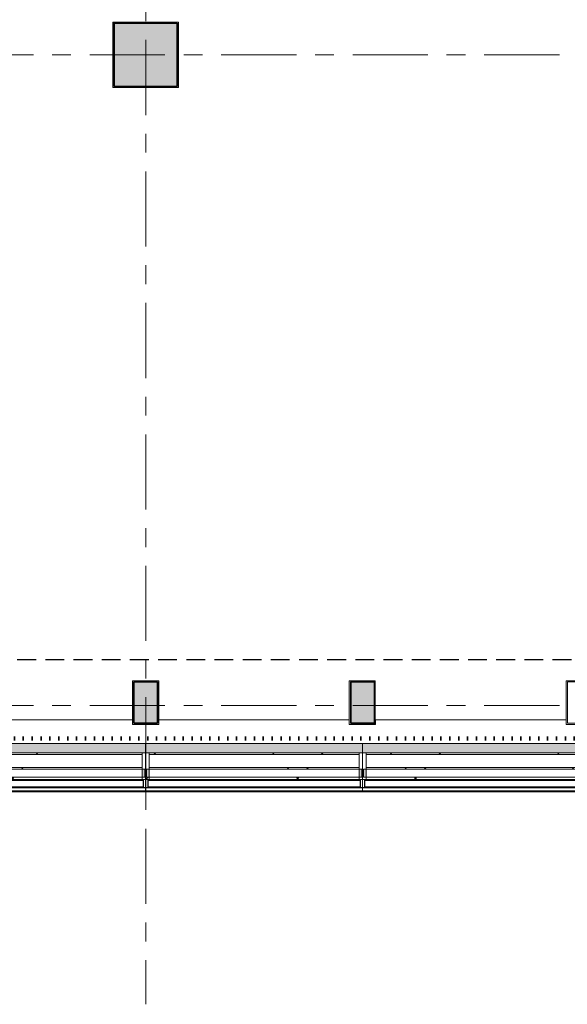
# Model space of a CAD drawing. Extents: x 2820 to 91013, y 1478 to 38178.
# Tile 9 of 182: x 14452 to 19080, y 16803 to 25126. Entities that reach past the tile are written whole.
import ezdxf

# ---------------------------------------------------------------- set-up
doc = ezdxf.new("R2010")
doc.units = 0
doc.header["$LTSCALE"] = 50
for name, pattern in [('HIDDEN2', [4.7625, 3.175, -1.5875]), ('Onderlegger 2e verdieping$0$brandscheiding', [1.5, 0, -1.5]), ('Onderlegger 2e verdieping$0$stramien', [22.225, 12.7, -3.175, 3.175, -3.175])]:
    doc.linetypes.add(name, pattern=pattern)
doc.layers.get('0').update_dxf_attribs({"linetype": 'CONTINUOUS'})
doc.layers.add('IWTEKST', color=2, linetype='CONTINUOUS')
for name, color, linetype, lineweight in [('Onderlegger 2e verdieping$0$A-GENM', 8, 'CONTINUOUS', 18), ('Onderlegger 2e verdieping$0$A-GLAZ', 8, 'CONTINUOUS', 25), ('Onderlegger 2e verdieping$0$A-WALL', 8, 'CONTINUOUS', 25), ('Onderlegger 2e verdieping$0$A-WALL-PATT', 8, 'CONTINUOUS', 50), ('Onderlegger 2e verdieping$0$S-COLS', 8, 'CONTINUOUS', 18), ('Onderlegger 2e verdieping$0$S-GRID', 8, 'CONTINUOUS', 18)]:
    doc.layers.add(name, color=color, linetype=linetype, lineweight=lineweight)
pattern_1 = [(45, (-18266.6, -18763.2), (-707.107, 707.107), []), (135, (-18266.6, -18763.2), (-707.107, -707.107), [])]
pattern_2 = [(45, (-16433.3, -18763.2), (-707.107, 707.107), []), (135, (-16433.3, -18763.2), (-707.107, -707.107), [])]
pattern_3 = [(45, (-14599.93, -18763.2), (-212.132, 212.132), [])]
pattern_4 = [(45, (-14599.9, -18763.2), (-707.107, 707.107), []), (135, (-14599.9, -18763.2), (-707.107, -707.107), [])]

# ---------------------------------------------------------------- blocks, each defined once
blk = doc.blocks.new('Onderlegger 2e verdieping$0$65_KU_brandscheiding_v1 - 30m 2-11572238-Plotview 2e Verdieping - schaal 1 op 100')
at = {"layer": 'Onderlegger 2e verdieping$0$A-GENM', "linetype": 'Onderlegger 2e verdieping$0$brandscheiding', "lineweight": 100}
blk.add_line((3815.7, 0), (18385.8, 0), dxfattribs=at)
blk = doc.blocks.new('Onderlegger 2e verdieping$0$42_KA leemstuc betonkolomafwerking - Type-V31-Plotview 2e Verdieping - schaal 1 op 100')
at = {"layer": 'Onderlegger 2e verdieping$0$A-GENM'}
h = blk.add_hatch(dxfattribs=at)
h.set_pattern_fill('FP_44', color=256, style=0, pattern_type=2)
h.set_pattern_definition([(0, (-15516.6, -24828.2), (406.4, 101.6), [33.528, -271.272, 33.528, -1896.872]), (0, (-15516.6, -24828.2), (406.4, 101.6), [-338.328, -271.272, 33.528, -576.072, -1016]), (0, (-15516.6, -24828.2), (406.4, 101.6), [-1219.2, 33.528, -271.272, 33.528, -677.672]), (0, (-15516.6, -24828.2), (406.4, 101.6), [-1557.528, -169.672, 33.528, -474.472]), (120, (-15364.2, -24777.4), (-291.18818, 301.15272), [33.528, -271.272, 33.528, -1896.872]), (120, (-15364.2, -24777.4), (-291.18818, 301.15272), [-338.328, -271.272, 33.528, -576.072, -1016]), (120, (-15364.2, -24777.4), (-291.18818, 301.15272), [-1219.2, 33.528, -271.272, 33.528, -677.672]), (120, (-15364.2, -24777.4), (-291.18818, 301.15272), [-1557.528, -169.672, 33.528, -474.472]), (240, (-15313.4, -24574.2), (-115.21182, -402.75272), [33.528, -271.272, 33.528, -1896.872]), (240, (-15313.4, -24574.2), (-115.21182, -402.75272), [-338.328, -271.272, 33.528, -576.072, -1016]), (240, (-15313.4, -24574.2), (-115.21182, -402.75272), [-1219.2, 33.528, -271.272, 33.528, -677.672]), (240, (-15313.4, -24574.2), (-115.21182, -402.75272), [-1557.528, -169.672, 33.528, -474.472])])
h.paths.add_polyline_path([(277, -277), (277, 277), (-277, 277), (-277, -277)], flags=0)
h.paths.add_polyline_path([(-267, -267), (-267, 267), (267, 267), (267, -267)], flags=0)
for p, q in [((277, 277), (-277, 277)), ((-277, 277), (-277, -277)), ((-267, 267), (267, 267)), ((-267, -267), (-267, 267)), ((267, 267), (267, -267)), ((277, -277), (277, 277)), ((-277, -277), (277, -277)), ((267, -267), (-267, -267))]:
    blk.add_line(p, q, dxfattribs=at)
blk = doc.blocks.new('Onderlegger 2e verdieping$0$42_KA leemstuc betonkolomafwerking - Type-V83-Plotview 2e Verdieping - schaal 1 op 100')
at = {"layer": 'Onderlegger 2e verdieping$0$A-GENM'}
h = blk.add_hatch(dxfattribs=at)
h.set_pattern_fill('FP_136', color=256, style=0, pattern_type=2)
h.set_pattern_definition([(0, (-15683.59, -19445.2), (406.4, 101.6), [33.528, -271.272, 33.528, -1896.872]), (0, (-15683.59, -19445.2), (406.4, 101.6), [-338.328, -271.272, 33.528, -576.072, -1016]), (0, (-15683.59, -19445.2), (406.4, 101.6), [-1219.2, 33.528, -271.272, 33.528, -677.672]), (0, (-15683.59, -19445.2), (406.4, 101.6), [-1557.528, -169.672, 33.528, -474.472]), (120, (-15531.19, -19394.4), (-291.1882, 301.15272), [33.528, -271.272, 33.528, -1896.872]), (120, (-15531.19, -19394.4), (-291.1882, 301.15272), [-338.328, -271.272, 33.528, -576.072, -1016]), (120, (-15531.19, -19394.4), (-291.1882, 301.15272), [-1219.2, 33.528, -271.272, 33.528, -677.672]), (120, (-15531.19, -19394.4), (-291.1882, 301.15272), [-1557.528, -169.672, 33.528, -474.472]), (240, (-15480.39, -19191.2), (-115.2118, -402.75272), [33.528, -271.272, 33.528, -1896.872]), (240, (-15480.39, -19191.2), (-115.2118, -402.75272), [-338.328, -271.272, 33.528, -576.072, -1016]), (240, (-15480.39, -19191.2), (-115.2118, -402.75272), [-1219.2, 33.528, -271.272, 33.528, -677.672]), (240, (-15480.39, -19191.2), (-115.2118, -402.75272), [-1557.528, -169.672, 33.528, -474.472])])
h.paths.add_polyline_path([(-57, -277), (-57, 93), (-277, 93), (-277, -277)], flags=0)
h.paths.add_polyline_path([(-267, -267), (-267, 83), (-67, 83), (-67, -267)], flags=0)
for p, q in [((-57, 93), (-277, 93)), ((-277, 93), (-277, -277)), ((-57, -277), (-57, 93)), ((-267, 83), (-67, 83)), ((-267, -267), (-267, 83)), ((-67, 83), (-67, -267)), ((-277, -277), (-57, -277)), ((-67, -267), (-267, -267))]:
    blk.add_line(p, q, dxfattribs=at)
blk = doc.blocks.new('Onderlegger 2e verdieping$0$42_KA leemstuc betonkolomafwerking - Type-V85-Plotview 2e Verdieping - schaal 1 op 100')
at = {"layer": 'Onderlegger 2e verdieping$0$A-GENM'}
for p, q in [((-57, 93), (-277, 93)), ((-277, 93), (-277, -277)), ((-57, -277), (-57, 93)), ((-267, 83), (-67, 83)), ((-267, -267), (-267, 83)), ((-67, 83), (-67, -267)), ((-277, -277), (-57, -277)), ((-67, -267), (-267, -267))]:
    blk.add_line(p, q, dxfattribs=at)
blk = doc.blocks.new('Onderlegger 2e verdieping$0$42_KA leemstuc betonkolomafwerking - Type-V87-Plotview 2e Verdieping - schaal 1 op 100')
at = {"layer": 'Onderlegger 2e verdieping$0$A-GENM'}
for p, q in [((-57, 93), (-277, 93)), ((-277, 93), (-277, -277)), ((-57, -277), (-57, 93)), ((-267, 83), (-67, 83)), ((-267, -267), (-267, 83)), ((-67, 83), (-67, -267)), ((-277, -277), (-57, -277)), ((-67, -267), (-267, -267))]:
    blk.add_line(p, q, dxfattribs=at)
blk = doc.blocks.new('Onderlegger 2e verdieping$0$31_KA_Houten vliesgevel met draaiend deel natuursteen gevel - 31_KA_Houten vliesgevel met draaiend deel natuursteen gevel-V277-Plotview 2e Verdieping - schaal 1 op 100')
at = {"layer": 'Onderlegger 2e verdieping$0$A-GLAZ'}
h = blk.add_hatch(color=256, dxfattribs=at)
h.paths.add_polyline_path([(834.2, 166), (916.6, 166), (916.6, 245), (-916.7, 245), (-916.7, 166), (528.4, 166)], flags=0)
h.paths.add_polyline_path([(-809.1, 405), (-806.7, 405), (-806.7, 411), (-809.1, 411)], flags=0)
at = {"layer": 'Onderlegger 2e verdieping$0$A-GLAZ', "lineweight": 18}
h = blk.add_hatch(dxfattribs=at)
h.set_pattern_fill('FP_398', color=256, style=0, pattern_type=2)
h.set_pattern_definition(pattern_1)
h.paths.add_polyline_path([(528.4, 150), (886.6, 150), (886.6, 165), (-886.7, 165), (-886.7, 150), (-694.8, 150)], flags=0)
h = blk.add_hatch(dxfattribs=at)
h.set_pattern_fill('FP_397', color=256, style=0, pattern_type=2)
h.set_pattern_definition([(45, (-18266.6, -18763.2), (-212.132, 212.132), [])])
h.paths.add_polyline_path([(886.6, -60), (916.6, -60), (916.6, 165), (886.6, 165), (886.6, 26), (910.1, 26), (910.1, -40), (886.6, -40)], flags=0)
at = {"layer": 'Onderlegger 2e verdieping$0$A-GLAZ'}
h = blk.add_hatch(color=256, dxfattribs=at)
h.paths.add_polyline_path([(886.6, -40), (910.1, -40), (910.1, 26), (886.6, 26)], flags=0)
h.paths.add_polyline_path([(-886.7, -40), (-886.7, 26), (-910.2, 26), (-910.2, -40), (-907.1, -40)], flags=0)
at = {"layer": 'Onderlegger 2e verdieping$0$A-GLAZ', "lineweight": 18}
h = blk.add_hatch(dxfattribs=at)
h.set_pattern_fill('FP_398', color=256, style=0, pattern_type=2)
h.set_pattern_definition(pattern_1)
h.paths.add_polyline_path([(834.2, 26), (886.6, 26), (886.6, 41), (-886.7, 41), (-886.7, 26), (528.4, 26)], flags=0)
h = blk.add_hatch(dxfattribs=at)
h.set_pattern_fill('FP_398', color=256, style=0, pattern_type=2)
h.set_pattern_definition(pattern_1)
h.paths.add_polyline_path([(528.4, -60), (886.6, -60), (886.6, -40), (-886.7, -40), (-886.7, -60), (-694.8, -60)], flags=0)
at = {"layer": 'Onderlegger 2e verdieping$0$A-GLAZ'}
blk.add_hatch(color=256, dxfattribs=at).paths.add_polyline_path([(-83.2, -158.6), (916.6, -158.6), (916.6, -155.6), (-916.7, -155.6), (-916.7, -158.6), (-389, -158.6)], flags=0)
at = {"layer": 'Onderlegger 2e verdieping$0$A-GLAZ', "lineweight": 18}
for p, q in [((-806.7, 411), (-809.3, 411)), ((-916.7, 166), (-916.7, 245)), ((916.6, 245), (916.6, 166)), ((-916.7, 166), (916.6, 166)), ((-916.7, 165), (-916.7, -60)), ((-886.7, 165), (-916.7, 165)), ((-886.7, 26), (-886.7, 165)), ((886.6, 165), (-886.7, 165)), ((-886.7, 165), (-886.7, 150)), ((886.6, 150), (-886.7, 150)), ((-886.7, 150), (-886.7, 41)), ((-886.7, 150), (886.6, 150)), ((916.6, 165), (886.6, 165)), ((886.6, 165), (886.6, 26)), ((886.6, 150), (886.6, 165)), ((886.6, 41), (886.6, 150)), ((916.6, -60), (916.6, 165)), ((-910.2, -40), (-910.2, 26)), ((-910.2, 26), (-886.7, 26)), ((-886.7, 41), (886.6, 41)), ((886.6, 41), (-886.7, 41)), ((-886.7, 41), (-886.7, 26)), ((-886.7, 26), (886.6, 26)), ((-886.7, 26), (-886.7, -40)), ((886.6, 26), (886.6, 41)), ((886.6, 26), (910.1, 26)), ((886.6, -40), (886.6, 26)), ((910.1, 26), (910.1, -40)), ((-916.7, -60), (-886.7, -60)), ((-916.7, -128.6), (-916.7, -60)), ((-886.7, -40), (-910.2, -40)), ((-886.7, -60), (-886.7, -40)), ((886.6, -40), (-886.7, -40)), ((-886.7, -40), (-886.7, -60)), ((-886.7, -60), (886.6, -60)), ((910.1, -40), (886.6, -40)), ((886.6, -40), (886.6, -60)), ((886.6, -60), (886.6, -40)), ((886.6, -60), (916.6, -60)), ((916.6, -60), (916.6, -128.6)), ((-916.7, -131.6), (-916.7, -128.6)), ((916.6, -128.6), (-916.7, -128.6)), ((-916.7, -155.6), (-916.7, -131.6)), ((916.6, -131.6), (-916.7, -131.6)), ((-916.7, -155.6), (-916.7, -158.6)), ((916.6, -155.6), (-916.7, -155.6)), ((-916.7, -158.6), (916.6, -158.6)), ((916.6, -128.6), (916.6, -131.6)), ((916.6, -131.6), (916.6, -155.6)), ((916.6, -158.6), (916.6, -155.6))]:
    blk.add_line(p, q, dxfattribs=at)
at = {"layer": 'Onderlegger 2e verdieping$0$A-GLAZ'}
for p, q in [((-896.7, -125), (-896.7, -65)), ((-896.7, -65), (896.6, -65)), ((896.6, -65), (896.6, -125)), ((896.6, -125), (-896.7, -125))]:
    blk.add_line(p, q, dxfattribs=at)
blk = doc.blocks.new('Onderlegger 2e verdieping$0$31_KA_Houten vliesgevel met draaiend deel natuursteen gevel - 31_KA_Houten vliesgevel met draaiend deel natuursteen gevel-V278-Plotview 2e Verdieping - schaal 1 op 100')
at = {"layer": 'Onderlegger 2e verdieping$0$A-GLAZ'}
for points in [[(832.8, 166), (916.6, 166), (916.6, 245), (-916.7, 245), (-916.7, 166), (527, 166)], [(-84.6, -158.6), (916.6, -158.6), (916.6, -155.6), (-916.7, -155.6), (-916.7, -158.6), (-390.4, -158.6)]]:
    blk.add_hatch(color=256, dxfattribs=at).paths.add_polyline_path(points, flags=0)
at = {"layer": 'Onderlegger 2e verdieping$0$A-GLAZ', "lineweight": 18}
h = blk.add_hatch(dxfattribs=at)
h.set_pattern_fill('FP_399', color=256, style=0, pattern_type=2)
h.set_pattern_definition([(45, (-16433.27, -18763.2), (-212.132, 212.132), [])])
h.paths.add_polyline_path([(-916.7, -60), (-886.7, -60), (-886.7, -40), (-910.2, -40), (-910.2, 26), (-886.7, 26), (-886.7, 165), (-916.7, 165), (-916.7, 145.6)], flags=0)
h = blk.add_hatch(dxfattribs=at)
h.set_pattern_fill('FP_400', color=256, style=0, pattern_type=2)
h.set_pattern_definition(pattern_2)
h.paths.add_polyline_path([(527, 150), (886.6, 150), (886.6, 165), (-886.7, 165), (-886.7, 150), (-84.6, 150)], flags=0)
at = {"layer": 'Onderlegger 2e verdieping$0$A-GLAZ'}
h = blk.add_hatch(color=256, dxfattribs=at)
h.paths.add_polyline_path([(886.6, -40), (910.1, -40), (910.1, 26), (886.6, 26)], flags=0)
h.paths.add_polyline_path([(-886.7, -40), (-886.7, 26), (-910.2, 26), (-910.2, -40), (-907.1, -40)], flags=0)
at = {"layer": 'Onderlegger 2e verdieping$0$A-GLAZ', "lineweight": 18}
h = blk.add_hatch(dxfattribs=at)
h.set_pattern_fill('FP_400', color=256, style=0, pattern_type=2)
h.set_pattern_definition(pattern_2)
h.paths.add_polyline_path([(527, 26), (886.6, 26), (886.6, 41), (-886.7, 41), (-886.7, 26), (-84.6, 26)], flags=0)
h = blk.add_hatch(dxfattribs=at)
h.set_pattern_fill('FP_400', color=256, style=0, pattern_type=2)
h.set_pattern_definition(pattern_2)
h.paths.add_polyline_path([(-84.6, -60), (886.6, -60), (886.6, -40), (-886.7, -40), (-886.7, -60), (-696.1, -60)], flags=0)
for p, q in [((-916.7, 166), (-916.7, 245)), ((916.6, 245), (916.6, 166)), ((-916.7, 166), (916.6, 166)), ((-916.7, 165), (-916.7, -60)), ((-886.7, 165), (-916.7, 165)), ((-886.7, 26), (-886.7, 165)), ((886.6, 165), (-886.7, 165)), ((-886.7, 165), (-886.7, 150)), ((886.6, 150), (-886.7, 150)), ((-886.7, 150), (-886.7, 41)), ((-886.7, 150), (886.6, 150)), ((916.6, 165), (886.6, 165)), ((886.6, 165), (886.6, 26)), ((886.6, 150), (886.6, 165)), ((886.6, 41), (886.6, 150)), ((916.6, -60), (916.6, 165)), ((-910.2, -40), (-910.2, 26)), ((-910.2, 26), (-886.7, 26)), ((-886.7, 41), (886.6, 41)), ((886.6, 41), (-886.7, 41)), ((-886.7, 41), (-886.7, 26)), ((-886.7, 26), (886.6, 26)), ((-886.7, 26), (-886.7, -40)), ((886.6, 26), (886.6, 41)), ((886.6, 26), (910.1, 26)), ((886.6, -40), (886.6, 26)), ((910.1, 26), (910.1, -40)), ((-916.7, -60), (-886.7, -60)), ((-916.7, -128.6), (-916.7, -60)), ((-886.7, -40), (-910.2, -40)), ((-886.7, -60), (-886.7, -40)), ((886.6, -40), (-886.7, -40)), ((-886.7, -40), (-886.7, -60)), ((-886.7, -60), (886.6, -60)), ((910.1, -40), (886.6, -40)), ((886.6, -40), (886.6, -60)), ((886.6, -60), (886.6, -40)), ((886.6, -60), (916.6, -60)), ((916.6, -60), (916.6, -128.6)), ((-916.7, -131.6), (-916.7, -128.6)), ((916.6, -128.6), (-916.7, -128.6)), ((-916.7, -155.6), (-916.7, -131.6)), ((916.6, -131.6), (-916.7, -131.6)), ((-916.7, -155.6), (-916.7, -158.6)), ((916.6, -155.6), (-916.7, -155.6)), ((-916.7, -158.6), (916.6, -158.6)), ((916.6, -128.6), (916.6, -131.6)), ((916.6, -131.6), (916.6, -155.6)), ((916.6, -158.6), (916.6, -155.6))]:
    blk.add_line(p, q, dxfattribs=at)
at = {"layer": 'Onderlegger 2e verdieping$0$A-GLAZ'}
for p, q in [((-896.7, -125), (-896.7, -65)), ((-896.7, -65), (896.6, -65)), ((896.6, -65), (896.6, -125)), ((896.6, -125), (-896.7, -125))]:
    blk.add_line(p, q, dxfattribs=at)
blk = doc.blocks.new('Onderlegger 2e verdieping$0$31_KA_Houten vliesgevel met draaiend deel natuursteen gevel - 31_KA_Houten vliesgevel met draaiend deel natuursteen gevel-V279-Plotview 2e Verdieping - schaal 1 op 100')
at = {"layer": 'Onderlegger 2e verdieping$0$A-GLAZ'}
for points in [[(831.4, 166), (916.6, 166), (916.6, 245), (-869.2, 245), (-869.2, 166), (525.6, 166)], [(-85.9, -158.6), (916.6, -158.6), (916.6, -155.6), (-916.7, -155.6), (-916.7, -158.6), (-391.7, -158.6)]]:
    blk.add_hatch(color=256, dxfattribs=at).paths.add_polyline_path(points, flags=0)
at = {"layer": 'Onderlegger 2e verdieping$0$A-GLAZ', "lineweight": 18}
h = blk.add_hatch(dxfattribs=at)
h.set_pattern_fill('FP_401', color=256, style=0, pattern_type=2)
h.set_pattern_definition(pattern_3)
h.paths.add_polyline_path([(-916.7, -60), (-886.7, -60), (-886.7, -40), (-910.2, -40), (-910.2, 26), (-886.7, 26), (-886.7, 165), (-916.7, 165), (-916.7, 145.6)], flags=0)
h = blk.add_hatch(dxfattribs=at)
h.set_pattern_fill('FP_402', color=256, style=0, pattern_type=2)
h.set_pattern_definition(pattern_4)
h.paths.add_polyline_path([(525.6, 150), (886.6, 150), (886.6, 165), (-886.7, 165), (-886.7, 150), (-697.5, 150)], flags=0)
h = blk.add_hatch(dxfattribs=at)
h.set_pattern_fill('FP_401', color=256, style=0, pattern_type=2)
h.set_pattern_definition(pattern_3)
h.paths.add_polyline_path([(886.6, -60), (916.6, -60), (916.6, 165), (886.6, 165), (886.6, 26), (910.1, 26), (910.1, -40), (886.6, -40)], flags=0)
at = {"layer": 'Onderlegger 2e verdieping$0$A-GLAZ'}
h = blk.add_hatch(color=256, dxfattribs=at)
h.paths.add_polyline_path([(886.6, -40), (910.1, -40), (910.1, 26), (886.6, 26)], flags=0)
h.paths.add_polyline_path([(-886.7, -40), (-886.7, 26), (-910.2, 26), (-910.2, -40), (-907.1, -40)], flags=0)
at = {"layer": 'Onderlegger 2e verdieping$0$A-GLAZ', "lineweight": 18}
h = blk.add_hatch(dxfattribs=at)
h.set_pattern_fill('FP_402', color=256, style=0, pattern_type=2)
h.set_pattern_definition(pattern_4)
h.paths.add_polyline_path([(831.4, 26), (886.6, 26), (886.6, 41), (-886.7, 41), (-886.7, 26), (525.6, 26)], flags=0)
h = blk.add_hatch(dxfattribs=at)
h.set_pattern_fill('FP_402', color=256, style=0, pattern_type=2)
h.set_pattern_definition(pattern_4)
h.paths.add_polyline_path([(525.6, -60), (886.6, -60), (886.6, -40), (-886.7, -40), (-886.7, -60), (-697.5, -60)], flags=0)
for p, q in [((916.6, 245), (916.6, 166)), ((-916.7, 165), (-916.7, -60)), ((-886.7, 165), (-916.7, 165)), ((-886.7, 26), (-886.7, 165)), ((886.6, 165), (-886.7, 165)), ((-886.7, 165), (-886.7, 150)), ((886.6, 150), (-886.7, 150)), ((-886.7, 150), (-886.7, 41)), ((-886.7, 150), (886.6, 150)), ((-869.2, 166), (916.6, 166)), ((916.6, 165), (886.6, 165)), ((886.6, 165), (886.6, 26)), ((886.6, 150), (886.6, 165)), ((886.6, 41), (886.6, 150)), ((916.6, -60), (916.6, 165)), ((-910.2, -40), (-910.2, 26)), ((-910.2, 26), (-886.7, 26)), ((-886.7, 41), (886.6, 41)), ((886.6, 41), (-886.7, 41)), ((-886.7, 41), (-886.7, 26)), ((-886.7, 26), (886.6, 26)), ((-886.7, 26), (-886.7, -40)), ((886.6, 26), (886.6, 41)), ((886.6, 26), (910.1, 26)), ((886.6, -40), (886.6, 26)), ((910.1, 26), (910.1, -40)), ((-916.7, -60), (-886.7, -60)), ((-916.7, -128.6), (-916.7, -60)), ((-886.7, -40), (-910.2, -40)), ((-886.7, -60), (-886.7, -40)), ((886.6, -40), (-886.7, -40)), ((-886.7, -40), (-886.7, -60)), ((-886.7, -60), (886.6, -60)), ((910.1, -40), (886.6, -40)), ((886.6, -40), (886.6, -60)), ((886.6, -60), (886.6, -40)), ((886.6, -60), (916.6, -60)), ((916.6, -60), (916.6, -128.6)), ((-916.7, -131.6), (-916.7, -128.6)), ((916.6, -128.6), (-916.7, -128.6)), ((-916.7, -155.6), (-916.7, -131.6)), ((916.6, -131.6), (-916.7, -131.6)), ((-916.7, -155.6), (-916.7, -158.6)), ((916.6, -155.6), (-916.7, -155.6)), ((-916.7, -158.6), (916.6, -158.6)), ((916.6, -128.6), (916.6, -131.6)), ((916.6, -131.6), (916.6, -155.6)), ((916.6, -158.6), (916.6, -155.6))]:
    blk.add_line(p, q, dxfattribs=at)
at = {"layer": 'Onderlegger 2e verdieping$0$A-GLAZ'}
for p, q in [((-896.7, -125), (-896.7, -65)), ((-896.7, -65), (896.6, -65)), ((896.6, -65), (896.6, -125)), ((896.6, -125), (-896.7, -125))]:
    blk.add_line(p, q, dxfattribs=at)
blk = doc.blocks.new('Onderlegger 2e verdieping$0$vensterbank tweede verdieping - vensterbank tweede verdieping-11898810-Plotview 2e Verdieping - schaal 1 op 100')
at = {"layer": 'Onderlegger 2e verdieping$0$A-GLAZ', "lineweight": 18}
for p, q in [((15406.6, 19208.2), (13793.3, 19208.2)), ((17237.5, 19208.2), (15626.6, 19208.2)), ((17459.9, 19168.2), (17457.5, 19168.2)), ((19070.8, 19208.2), (17459.9, 19208.2)), ((17459.9, 19208.2), (17459.9, 19168.2)), ((13730.8, 19008.2), (28300.9, 19008.2))]:
    blk.add_line(p, q, dxfattribs=at)
blk = doc.blocks.new('Onderlegger 2e verdieping$0$28_KU_vloerrand 250x670 verdieping - 27400 mm-1052749-Plotview 2e Verdieping - schaal 1 op 100')
at = {"layer": 'Onderlegger 2e verdieping$0$S-COLS'}
h = blk.add_hatch(color=256, dxfattribs=at)
h.paths.add_polyline_path([(0, -13460), (0, -13700), (80, -13700), (80, -11966.6), (1, -11966.6), (1, -8300), (1, -8300), (1, -6466.7), (1, -6466.6), (1, -4633.3), (1, -4633.3), (1, -2800), (1, -2800), (1, -966.7), (1, -966.6), (1, 866.7), (1, 866.7), (1, 2700), (1, 2700), (0, -12809.8)], flags=0)
h.paths.add_polyline_path([(0, 4925.7), (1, 6366.7), (1, 6366.7), (0, 5537.3)], flags=0)
h.paths.add_polyline_path([(0, 8289.4), (1, 10033.3), (1, 10033.4), (1, 11866.7), (1, 11866.7), (1, 13700), (0, 13700), (0, 8595.2)], flags=0)
h = blk.add_hatch(color=256, dxfattribs=at)
h.paths.add_polyline_path([(231.3, 13700), (231.3, 13700), (240, 13700)], flags=0)
h.paths.add_polyline_path([(240, -12074.2), (240, -12076.7), (250, -12076.7), (250, -12074.2), (240.2, -12074.2)], flags=0)
h.paths.add_polyline_path([(246, -10243.3), (250, -10243.3), (250, -10240.9), (246, -10240.9)], flags=0)
h.paths.add_polyline_path([(246, -4743.3), (250, -4743.3), (250, -4740.9), (246, -4740.9)], flags=0)
h.paths.add_polyline_path([(246, -8410), (250, -8410), (250, -8407.5), (246, -8407.5)], flags=0)
h.paths.add_polyline_path([(246, -6574.2), (246, -6576.7), (250, -6576.7), (250, -6574.2)], flags=0)
h.paths.add_polyline_path([(246, -2907.5), (246, -2910), (250, -2910), (250, -2907.5)], flags=0)
h.paths.add_polyline_path([(246, -1076.7), (250, -1076.7), (250, -1074.2), (246, -1074.2)], flags=0)
h.paths.add_polyline_path([(246, 759.1), (246, 756.7), (250, 756.7), (250, 759.1)], flags=0)
h.paths.add_polyline_path([(246, 13585), (250, 13585), (250, 13590), (246, 13590)], flags=0)
at = {"layer": 'Onderlegger 2e verdieping$0$S-COLS', "color": 0}
blk.add_line((250, 756.7), (250, 759.1), dxfattribs=at)
blk = doc.blocks.new('Onderlegger 2e verdieping')
at = {"layer": 'Onderlegger 2e verdieping$0$A-WALL-PATT', "lineweight": 5}
h = blk.add_hatch(color=256, dxfattribs=at)
h.paths.add_polyline_path([(30186.6, 18629.8), (30186.6, 18733.2), (30183.2, 18733.2), (30183.2, 18629.8)], flags=0)
h.paths.add_polyline_path([(28349.9, 18629.8), (28349.9, 18629.8), (28349.9, 18631.6)], flags=0)
h.paths.add_polyline_path([(26516.6, 18629.8), (26516.6, 18629.8), (26516.6, 18631.6)], flags=0)
h.paths.add_polyline_path([(24683.2, 18629.8), (24683.3, 18629.8), (24683.2, 18631.6)], flags=0)
h.paths.add_polyline_path([(22849.9, 18629.8), (22849.9, 18629.8), (22849.9, 18631.6)], flags=0)
h.paths.add_polyline_path([(17349.9, 18629.8), (17349.9, 18629.8), (17349.9, 18631.6)], flags=0)
h.paths.add_polyline_path([(15516.6, 18629.8), (15516.6, 18629.8), (15516.6, 18631.6)], flags=0)
h.paths.add_polyline_path([(19183.2, 18629.8), (19183.3, 18629.8), (19183.2, 18631.6)], flags=0)
h.paths.add_polyline_path([(10016.6, 18629.8), (10016.6, 18629.8), (10016.6, 18631.6)], flags=0)
h.paths.add_polyline_path([(4516.6, 18629.8), (4516.6, 18733.2), (4513.3, 18733.2), (4513.3, 18629.8)], flags=0)
at = {"layer": 'Onderlegger 2e verdieping$0$S-COLS', "lineweight": 5}
for points in [[(15783.6, 24561.2), (15783.6, 25095.2), (15249.6, 25095.2), (15249.6, 24561.2)], [(15616.6, 19178.2), (15616.6, 19528.2), (15416.6, 19528.2), (15416.6, 19178.2)], [(17449.9, 19178.2), (17449.9, 19528.2), (17249.9, 19528.2), (17249.9, 19178.2)]]:
    blk.add_hatch(color=256, dxfattribs=at).paths.add_polyline_path(points, flags=0)
at = {"layer": 'Onderlegger 2e verdieping$0$A-WALL'}
blk.add_line((30186.6, 18598.2), (4513.3, 18598.2), dxfattribs=at)
at = {"layer": 'Onderlegger 2e verdieping$0$S-COLS', "lineweight": 35}
for p, q in [((15783.6, 25095.2), (15249.6, 25095.2)), ((15249.6, 25095.2), (15249.6, 24561.2)), ((15783.6, 24561.2), (15783.6, 25095.2)), ((15249.6, 24561.2), (15783.6, 24561.2)), ((15616.6, 19528.2), (15416.6, 19528.2)), ((15416.6, 19528.2), (15416.6, 19178.2)), ((15616.6, 19178.2), (15616.6, 19528.2)), ((17449.9, 19528.2), (17249.9, 19528.2)), ((17249.9, 19528.2), (17249.9, 19178.2)), ((17449.9, 19178.2), (17449.9, 19528.2)), ((15416.6, 19178.2), (15616.6, 19178.2)), ((17249.9, 19178.2), (17449.9, 19178.2))]:
    blk.add_line(p, q, dxfattribs=at)
at = {"layer": 'Onderlegger 2e verdieping$0$S-GRID', "linetype": 'Onderlegger 2e verdieping$0$stramien'}
for p, q in [((15516.6, 37178.2), (15516.6, 16803)), ((2820.4, 24828.2), (55386.6, 24828.2)), ((2820.4, 19328.2), (55386.6, 19328.2))]:
    blk.add_line(p, q, dxfattribs=at)
at = {"lineweight": 18, "rotation": 89.9999999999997}
blk.add_blockref('Onderlegger 2e verdieping$0$28_KU_vloerrand 250x670 verdieping - 27400 mm-1052749-Plotview 2e Verdieping - schaal 1 op 100', (18216.6, 18928.2), dxfattribs=at)
at = {"layer": 'Onderlegger 2e verdieping$0$A-GENM'}
for name, p in [('Onderlegger 2e verdieping$0$42_KA leemstuc betonkolomafwerking - Type-V31-Plotview 2e Verdieping - schaal 1 op 100', (15516.6, 24828.2)), ('Onderlegger 2e verdieping$0$42_KA leemstuc betonkolomafwerking - Type-V83-Plotview 2e Verdieping - schaal 1 op 100', (15683.6, 19445.2)), ('Onderlegger 2e verdieping$0$42_KA leemstuc betonkolomafwerking - Type-V87-Plotview 2e Verdieping - schaal 1 op 100', (17514.5, 19445.2)), ('Onderlegger 2e verdieping$0$42_KA leemstuc betonkolomafwerking - Type-V85-Plotview 2e Verdieping - schaal 1 op 100', (19347.8, 19445.2))]:
    blk.add_blockref(name, p, dxfattribs=at)
at = {"layer": 'Onderlegger 2e verdieping$0$A-GENM', "linetype": 'Onderlegger 2e verdieping$0$brandscheiding', "lineweight": 100, "rotation": 180}
blk.add_blockref('Onderlegger 2e verdieping$0$65_KU_brandscheiding_v1 - 30m 2-11572238-Plotview 2e Verdieping - schaal 1 op 100', (32116.6, 19049.5), dxfattribs=at)
at = {"layer": 'Onderlegger 2e verdieping$0$A-GLAZ'}
for name, p in [('Onderlegger 2e verdieping$0$vensterbank tweede verdieping - vensterbank tweede verdieping-11898810-Plotview 2e Verdieping - schaal 1 op 100', (0, 0)), ('Onderlegger 2e verdieping$0$31_KA_Houten vliesgevel met draaiend deel natuursteen gevel - 31_KA_Houten vliesgevel met draaiend deel natuursteen gevel-V277-Plotview 2e Verdieping - schaal 1 op 100', (18266.6, 18763.2)), ('Onderlegger 2e verdieping$0$31_KA_Houten vliesgevel met draaiend deel natuursteen gevel - 31_KA_Houten vliesgevel met draaiend deel natuursteen gevel-V279-Plotview 2e Verdieping - schaal 1 op 100', (14599.9, 18763.2)), ('Onderlegger 2e verdieping$0$31_KA_Houten vliesgevel met draaiend deel natuursteen gevel - 31_KA_Houten vliesgevel met draaiend deel natuursteen gevel-V278-Plotview 2e Verdieping - schaal 1 op 100', (16433.3, 18763.2))]:
    blk.add_blockref(name, p, dxfattribs=at)

msp = doc.modelspace()

# ---------------------------------------------------------------- linework, layer by layer
at = {"layer": 'IWTEKST', "linetype": 'HIDDEN2'}
msp.add_line((4906.6, 19718.2), (91012.9, 19718.2), dxfattribs=at)

# ---------------------------------------------------------------- block references
msp.add_blockref('Onderlegger 2e verdieping', (0, 0))

doc.saveas('drawing.dxf')
